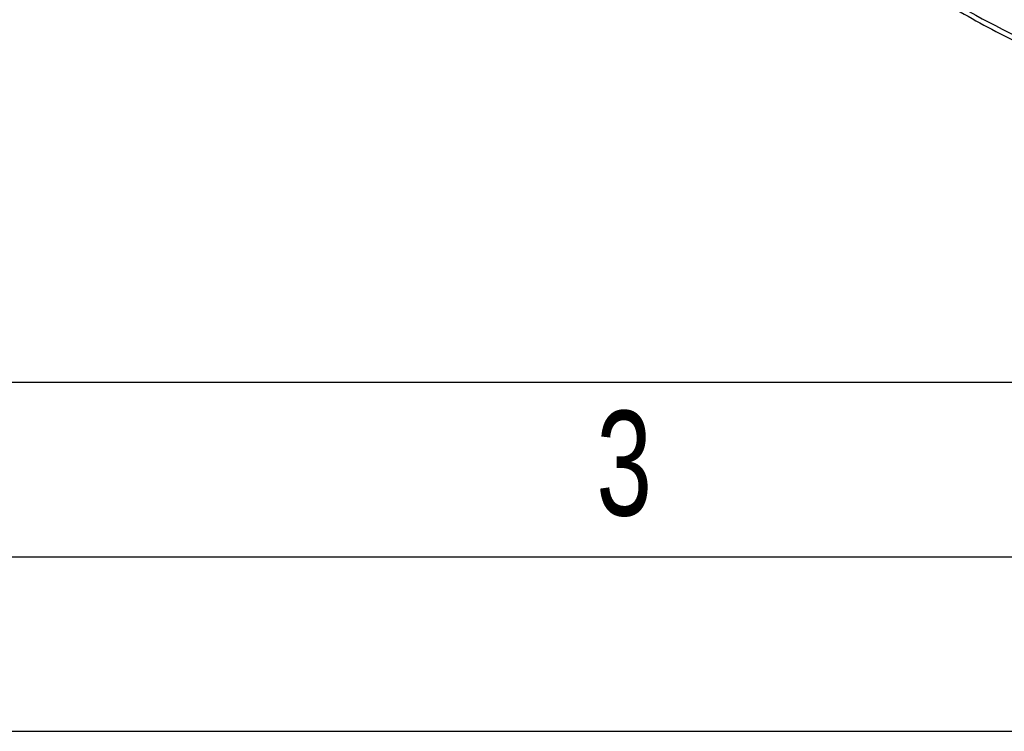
# Model space of a CAD drawing. Header units: millimetres. Extents: x 0 to 420, y 0 to 297.
# Tile 38 of 108: x 116 to 144, y 0 to 20. Entities that reach past the tile are written whole.
import ezdxf

# ---------------------------------------------------------------- set-up
doc = ezdxf.new("R2010")
doc.units = ezdxf.units.MM
doc.header["$LTSCALE"] = 23.1
doc.layers.get('0').update_dxf_attribs({"linetype": 'CONTINUOUS'})
doc.layers.add('NOS-TELESO', color=7, linetype='CONTINUOUS')
doc.styles.get("Standard").update_dxf_attribs({"font": 'txt', "width": 0.8})

msp = doc.modelspace()

# ---------------------------------------------------------------- linework, layer by layer
at = {"color": 7, "linetype": 'Continuous'}
for p, q in [((20, 10), (410, 10)), ((15, 5), (415, 5)), ((10, 0), (410, 0))]:
    msp.add_line(p, q, dxfattribs=at)
at = {"layer": 'NOS-TELESO', "color": 7, "linetype": 'Continuous'}
for points, knots in [([(138.43144, 23.49535), (139.34145, 22.77835), (141.21968, 21.45029), (144.20377, 19.7921), (147.28914, 18.508), (150.43054, 17.61769), (153.5822, 17.13493), (156.69783, 17.06783), (159.73124, 17.41844), (162.63698, 18.18256), (165.37102, 19.34949), (167.89164, 20.902), (170.16047, 22.81649), (172.1433, 25.06356), (173.81079, 27.60871), (175.13885, 30.41342), (176.10864, 33.43499), (176.50277, 35.53959), (176.63877, 36.61153)], [0, 0, 0, 0, 0.06931812, 0.1373295, 0.20386306, 0.26882602, 0.33221449, 0.3941203, 0.45473217, 0.51432932, 0.57326628, 0.63194873, 0.69080259, 0.75024012, 0.81062805, 0.87226188, 0.93534888, 1, 1, 1, 1]), ([(138.45487, 23.33533), (139.55827, 22.46596), (141.28781, 21.26938), (143.71798, 19.92127), (146.17006, 18.76878), (149.30802, 17.67024), (152.52788, 17.04899), (155.08019, 16.86087), (156.96097, 16.87238), (158.81108, 17.03565), (160.62077, 17.34988), (162.3803, 17.81345), (164.08029, 18.42398), (165.71145, 19.17814), (166.748, 19.7745), (167.25101, 20.09457)], [0, 0, 0, 0, 0.13639989, 0.20347599, 0.26969336, 0.39930875, 0.52518176, 0.58680516, 0.64758763, 0.70760295, 0.76694435, 0.82572277, 0.88406447, 0.9421079, 1, 1, 1, 1])]:
    msp.add_open_spline(points, degree=3, knots=knots, dxfattribs=at)

# ---------------------------------------------------------------- texts
at = {"color": 7, "linetype": 'Continuous', "width": 0.714286}
msp.add_text('3', height=3, dxfattribs=at).set_placement((132.06352, 6.18391))

doc.saveas('drawing.dxf')
